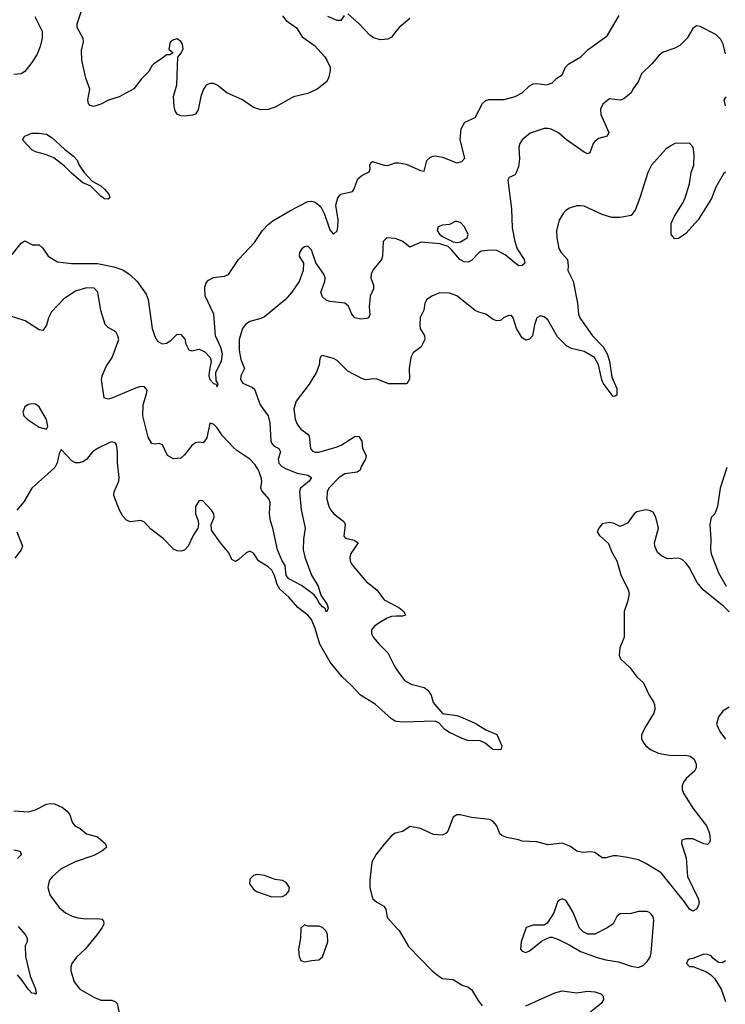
# Model space of a CAD drawing. Header units: inches. Extents: x 1384664 to 1536621, y 460766 to 646467.
# Tile 249 of 256: x 1487922 to 1491808, y 512226 to 517652. Entities that reach past the tile are written whole.
import ezdxf

# ---------------------------------------------------------------- set-up
doc = ezdxf.new("R2010")
doc.units = ezdxf.units.IN
doc.header["$MEASUREMENT"] = 0
doc.layers.add('B4581', color=7, linetype='Continuous')
doc.layers.add('B4591', color=7, linetype='Continuous')

msp = doc.modelspace()

# ---------------------------------------------------------------- linework, layer by layer
at = {"layer": 'B4581', "color": 5}
for points, elevation in [([(1489370, 517673.6), (1489390, 517648.4), (1489447.1, 517607.1), (1489478.7, 517558.7), (1489545, 517510), (1489600.4, 517450), (1489614.3, 517430), (1489631.6, 517390), (1489631.8, 517370), (1489623.5, 517330), (1489611.1, 517310), (1489559.6, 517270), (1489510, 517246.4), (1489430, 517226.9), (1489330, 517171), (1489290, 517156.6), (1489250, 517156.3), (1489210, 517169.2), (1489150, 517211.5), (1489063.8, 517250), (1489010, 517292.4), (1488990, 517301.3), (1488970, 517301.1), (1488950, 517291.8), (1488933.7, 517270), (1488919.7, 517230), (1488905.2, 517154.8), (1488890, 517132), (1488874.6, 517125.4), (1488830, 517121), (1488810, 517122.8), (1488790, 517131.3), (1488778.8, 517150), (1488773.7, 517173.7), (1488768.9, 517230), (1488786.9, 517293.1), (1488793.4, 517446.6), (1488810, 517465.2), (1488822, 517490), (1488818.4, 517518.4), (1488810, 517531.3), (1488790, 517546), (1488770, 517542), (1488753.2, 517530), (1488750, 517522), (1488744, 517490), (1488768, 517470), (1488750, 517458), (1488730, 517458.8), (1488703.6, 517436.4), (1488661.2, 517410), (1488650, 517398.8), (1488634, 517366), (1488592.9, 517327.1), (1488550, 517272), (1488470, 517228), (1488411.8, 517208.2), (1488370, 517186.5), (1488330, 517174), (1488310, 517179.3), (1488301.3, 517190), (1488297.4, 517210), (1488307.8, 517270), (1488286, 517330), (1488264.5, 517430), (1488263.1, 517483.1), (1488273.2, 517530), (1488271.1, 517548.9), (1488238.5, 517610), (1488239.1, 517630), (1488279.7, 517750)], 640), ([(1490000, 517594), (1489970, 517556.5), (1489950, 517545.5), (1489910, 517540.7), (1489870, 517551.8), (1489850, 517566.7), (1489791.5, 517630), (1489730, 517685.5)], 640), ([(1488006, 517670), (1488046.1, 517590), (1488046.1, 517550), (1488035.3, 517504.7), (1488017.7, 517462.3), (1487990, 517416.9), (1487950, 517366.4), (1487930, 517354), (1487890, 517350.4)], 640), ([(1489710, 517676), (1489690, 517648.5), (1489670, 517647.9), (1489619.3, 517670)], 640), ([(1487881.8, 516358.2), (1487930, 516421.2), (1487950, 516433.2), (1487992.5, 516412.5), (1488030, 516412.3), (1488050, 516393.2), (1488078.3, 516350), (1488130, 516318.8), (1488208, 516308), (1488350, 516309), (1488440.9, 516290), (1488490, 516274.6), (1488530, 516247.1), (1488570, 516209.8), (1488619.3, 516139.3), (1488629.2, 516110), (1488652, 515950), (1488666, 515906), (1488681.6, 515881.6), (1488706.7, 515866.7), (1488730, 515869.7), (1488755.1, 515884.9), (1488790, 515919.5), (1488810, 515917.6), (1488832.8, 515890), (1488836.3, 515870), (1488853.1, 515833.1), (1488870, 515828.3), (1488910, 515837.5), (1488942.5, 515822.5), (1488971, 515791), (1488977.5, 515770), (1488964.9, 515710), (1488963.7, 515690), (1488969.1, 515670), (1488990, 515646.6), (1489003.3, 515643.3), (1489010.3, 515629.7), (1489014.4, 515645.6), (1489003.6, 515663.6), (1489002, 515710), (1489033.7, 515770), (1489039.6, 515810), (1489030, 515846.3), (1489001.3, 515910), (1488991.9, 516030), (1488944, 516130), (1488942.2, 516177.8), (1488950, 516201.6), (1488962.5, 516217.5), (1488990, 516230.8), (1489050, 516238.9), (1489072.8, 516247.2), (1489127.9, 516330), (1489215.6, 516424.4), (1489259, 516490), (1489290, 516524.2), (1489316, 516544), (1489410, 516599.1), (1489510, 516649.9), (1489530, 516651.6), (1489550, 516645.9), (1489580.6, 516620.6), (1489600.5, 516580.5), (1489630, 516495.1), (1489651, 516470), (1489670, 516489), (1489674.9, 516510), (1489676.9, 516550), (1489664, 516630), (1489674.4, 516670), (1489690, 516691.6), (1489754.5, 516705.5), (1489762.8, 516717.2), (1489784, 516776), (1489805.9, 516794.1), (1489846, 516814), (1489851.6, 516830), (1489850.3, 516850), (1489855.8, 516864.2), (1489866, 516870), (1489930, 516851), (1489950, 516849.7), (1489990, 516863.7), (1490000, 516863.3)], 640), ([(1490000, 516443.2), (1489990, 516446.6), (1489944.7, 516450), (1489924, 516430), (1489920.4, 516350), (1489914.6, 516330), (1489867.1, 516272.9), (1489858.5, 516250), (1489856.1, 516230), (1489870.3, 516190), (1489870.3, 516170), (1489851.6, 516128.4), (1489846.7, 516070), (1489850, 516025.2), (1489842.4, 516010), (1489834.2, 516005.8), (1489798.5, 516001.5), (1489768.7, 516010), (1489751.1, 516030), (1489733.3, 516073.3), (1489712.3, 516090), (1489630, 516099.1), (1489610, 516106.3), (1489590, 516125.6), (1489581.3, 516150), (1489603.5, 516210), (1489604, 516230), (1489596.4, 516250), (1489553.3, 516313.3), (1489530, 516384), (1489510, 516404), (1489490, 516401.2), (1489476, 516390), (1489462.8, 516370), (1489461, 516350), (1489484.7, 516310), (1489482.8, 516270), (1489460.5, 516210), (1489421.6, 516150), (1489386.4, 516110), (1489270, 516015.1), (1489250, 516004.7), (1489190, 515988.5), (1489166.6, 515973.4), (1489148.4, 515950), (1489131, 515890), (1489130.9, 515830.9), (1489140.2, 515780.2), (1489160.7, 515730), (1489141, 515690), (1489138.8, 515670), (1489151, 515650), (1489204.7, 515624.7), (1489215.3, 515615.3), (1489245.7, 515530), (1489291, 515470), (1489300.5, 515430), (1489305.5, 515330), (1489310, 515316.4), (1489322.8, 515302.8), (1489348.7, 515288.7), (1489358.9, 515270), (1489346.4, 515230), (1489350, 515208.1), (1489366.4, 515190), (1489390, 515176.3), (1489450, 515153.2), (1489510, 515142.4), (1489530.2, 515130.2), (1489516.9, 515110), (1489469.1, 515070.9), (1489463.2, 515050), (1489471.9, 514951.9), (1489493.8, 514850), (1489485.2, 514790), (1489483.9, 514730), (1489492, 514690), (1489530, 514590.7), (1489566, 514530), (1489580.3, 514480.3), (1489615.8, 514430), (1489620.7, 514410), (1489614, 514390), (1489609.9, 514389.9), (1489605.6, 514405.6), (1489590, 514416.2), (1489570, 514440.7), (1489561.3, 514461.3), (1489543.1, 514483.1), (1489474.4, 514534.4), (1489404.7, 514570), (1489390, 514589.7), (1489384.2, 514644.2), (1489368.4, 514670), (1489342.9, 514730), (1489317, 514850), (1489303.2, 514890), (1489298.4, 514930), (1489301.1, 514990), (1489296.3, 515010), (1489256.1, 515056.1), (1489251.1, 515070), (1489255, 515110), (1489252.4, 515130), (1489236.7, 515170), (1489218.8, 515198.8), (1489190, 515231), (1489118.3, 515278.3), (1489097.3, 515297.3), (1489038.7, 515358.7), (1489010, 515403.7), (1488990, 515423.7), (1488970, 515428.7), (1488952.3, 515347.7), (1488936.2, 515323.8), (1488930, 515319.5), (1488910, 515323.6), (1488890, 515321.3), (1488870, 515306.3), (1488830, 515253.6), (1488810, 515235.6), (1488770, 515231.6), (1488737, 515250), (1488709.3, 515309.3), (1488690, 515317.2), (1488670, 515312.3), (1488650, 515317), (1488630, 515352), (1488599.9, 515470), (1488601.7, 515530), (1488621.4, 515590), (1488623.5, 515610), (1488610, 515628.3), (1488590, 515630.7), (1488570, 515625.7), (1488430, 515566), (1488410, 515561.5), (1488387.9, 515567.9), (1488372.9, 515670), (1488376.1, 515690), (1488398.7, 515741.3), (1488432.2, 515790), (1488467.6, 515890), (1488463.7, 515910), (1488451.5, 515931.5), (1488410, 515955.1), (1488392.9, 515972.9), (1488369.8, 516049.8), (1488352.8, 516150), (1488332.9, 516172.9), (1488290, 516174.1), (1488230, 516155.4), (1488166.3, 516113.7), (1488097.5, 516042.5), (1488081.1, 516010), (1488070, 515969.3), (1488050, 515939.5), (1488030, 515942.9), (1487953.2, 515993.2), (1487850, 516025.3)], 660), ([(1490000, 515645.7), (1489954.2, 515645.8), (1489890, 515671.1), (1489870, 515674), (1489830, 515667.1), (1489810, 515672.2), (1489730, 515715.6), (1489670, 515773.5), (1489650, 515784.4), (1489590, 515801.2), (1489582, 515798), (1489574.4, 515785.6), (1489572.4, 515750), (1489556.5, 515710), (1489515.6, 515644.4), (1489445, 515550), (1489432.4, 515507.6), (1489438.7, 515450), (1489450, 515423.7), (1489470, 515395.6), (1489508.7, 515368.7), (1489516.7, 515356.7), (1489523.2, 515290), (1489534.6, 515274.6), (1489550, 515268.7), (1489570, 515269.5), (1489670, 515298.8), (1489692.3, 515307.7), (1489770, 515357.1), (1489790, 515354.4), (1489807.3, 515330), (1489811, 515290), (1489830.2, 515250), (1489827.2, 515230), (1489803, 515190), (1489796.5, 515170), (1489780.4, 515159.6), (1489712.7, 515150), (1489681.8, 515130), (1489624.5, 515070), (1489615.9, 515050), (1489613.2, 515010), (1489624.2, 514970), (1489635.3, 514950), (1489651.7, 514930), (1489706.6, 514886.6), (1489713.8, 514870), (1489706.5, 514806.5), (1489715.8, 514795.8), (1489763.4, 514783.4), (1489786, 514770), (1489745.5, 514710), (1489741, 514690), (1489742.6, 514670), (1489751.4, 514650), (1489830, 514555.3), (1489889.5, 514509.5), (1489930, 514454.3), (1490000, 514418.3)], 680), ([(1490000, 513785), (1489990, 513786.3), (1489970, 513799.2), (1489879.8, 513879.8), (1489798.3, 513930), (1489750, 513983.8), (1489697.7, 514030), (1489632, 514112), (1489574.9, 514210), (1489550, 514298), (1489530, 514346.6), (1489510, 514369.9), (1489453.4, 514413.4), (1489404.8, 514470), (1489354.5, 514514.5), (1489339.6, 514539.6), (1489325.9, 514590), (1489310, 514618.9), (1489290, 514637.6), (1489238, 514670), (1489210, 514712.7), (1489190, 514722.7), (1489170, 514714), (1489130, 514677.6), (1489110, 514666.6), (1489090, 514677.2), (1489074.6, 514714.6), (1489027.8, 514770), (1488979.5, 514839.5), (1488976, 514870), (1488993.5, 514910), (1488991.4, 514930), (1488978.4, 514950), (1488930, 515001.3), (1488910, 515002.4), (1488891.4, 514970), (1488890.3, 514930), (1488906, 514890), (1488907.9, 514872.1), (1488904, 514850), (1488877.3, 514810), (1488850.6, 514750), (1488830, 514729.4), (1488810, 514723.7), (1488790, 514724.5), (1488770, 514735.1), (1488713, 514793), (1488643.7, 514843.7), (1488610, 514882.7), (1488590, 514892.7), (1488530, 514884.5), (1488510, 514894.5), (1488490, 514917), (1488471.3, 514950), (1488441.4, 515030), (1488443.1, 515050), (1488467.6, 515110), (1488469.8, 515130), (1488461.6, 515210), (1488461.6, 515270), (1488455.1, 515310), (1488450, 515319), (1488442, 515322), (1488430, 515325.2), (1488418, 515322), (1488350, 515289.4), (1488322.8, 515270), (1488290, 515229.3), (1488270, 515216), (1488250, 515209.6), (1488230, 515209.6), (1488210, 515220.7), (1488150, 515284), (1488139.3, 515260.7), (1488129.3, 515210), (1488115.7, 515184.3), (1487990, 515071.2), (1487944.5, 514995.5), (1487906.4, 514950)], 680), ([(1487906, 514830), (1487938.7, 514750), (1487930.3, 514730), (1487895, 514685)], 680), ([(1490000, 514364.3), (1489970, 514363.2), (1489945.8, 514354.2), (1489905.7, 514330), (1489876.4, 514310), (1489859.5, 514290), (1489859.5, 514270), (1489868.8, 514250), (1489901.6, 514210), (1489950, 514163.8), (1489986.2, 514090), (1490000, 514069.8)], 680), ([(1487890, 513292.4), (1487970, 513287.2), (1488010, 513297.6), (1488070, 513329.1), (1488090, 513332.6), (1488114, 513330), (1488158, 513310), (1488184.4, 513290), (1488197.6, 513270), (1488210.4, 513230), (1488225.5, 513210), (1488255.6, 513195.6), (1488290, 513165.7), (1488350, 513148.9), (1488394, 513110), (1488399.5, 513090), (1488375.3, 513070), (1488330, 513045.4), (1488227.9, 513012.1), (1488150, 512972.1), (1488103.7, 512930), (1488087.2, 512910), (1488080.3, 512890), (1488078, 512870), (1488088.7, 512830), (1488140.3, 512760.3), (1488174.9, 512730), (1488211.8, 512711.8), (1488243.4, 512703.4), (1488290, 512697.5), (1488350, 512699.7), (1488374.5, 512694.5), (1488383.7, 512683.7), (1488385.7, 512670), (1488376.9, 512650), (1488349, 512610), (1488283.7, 512530), (1488234.3, 512485.7), (1488210.3, 512450), (1488203.1, 512430), (1488203.6, 512410), (1488223.2, 512350), (1488254, 512310), (1488330, 512265.9), (1488370, 512249.5), (1488430, 512248.8), (1488450, 512238.9), (1488458.5, 512230), (1488471.4, 512170)], 680), ([(1490000, 513171.7), (1489990, 513169.2), (1489970, 513154), (1489930, 513109.2), (1489884, 513050), (1489862, 513010), (1489850.5, 512910), (1489850.5, 512870.5), (1489865.5, 512810), (1489888.3, 512788.3), (1489927.3, 512767.3), (1489938, 512750), (1489945.2, 512705.2), (1490000, 512645.3)], 720), ([(1487890, 513077), (1487924.7, 513070), (1487930.5, 513050), (1487910.7, 513030)], 660), ([(1487914, 512654), (1487951.8, 512610), (1487963.1, 512590), (1487964.4, 512570), (1487951.9, 512548.1), (1487953.8, 512490), (1487980.7, 512380.7), (1488010, 512311.3), (1488013.2, 512286.8), (1488010, 512282), (1488006.3, 512286.3), (1487990, 512287.6), (1487970, 512307), (1487936.8, 512356.8), (1487910, 512387.8)], 660)]:
    msp.add_lwpolyline(points, dxfattribs=dict(at, elevation=elevation))
for points, elevation in [([(1488410, 516663), (1488390, 516666), (1488370, 516680.4), (1488314.5, 516734.5), (1488270, 516753), (1488207, 516807), (1488170, 516845.6), (1488110, 516891.3), (1488064, 516910), (1488010, 516924.5), (1487990, 516936), (1487937.6, 516990), (1487949.8, 517010), (1487990, 517027.1), (1488027, 517027), (1488070, 517020.7), (1488102, 517002), (1488170, 516938.7), (1488219.5, 516899.5), (1488238.3, 516878.3), (1488250.5, 516850), (1488277.6, 516810), (1488322.2, 516762.2), (1488370, 516736.5), (1488390, 516718.9), (1488413.6, 516690), (1488419.3, 516670)], 620), ([(1487990, 515535.8), (1487969, 515531), (1487950, 515518), (1487939.3, 515490), (1487945.5, 515470), (1487963, 515450), (1488030, 515406.7), (1488070, 515396), (1488077, 515410), (1488070, 515449), (1488030, 515518), (1488010, 515534.3)], 680), ([(1489230, 512940.9), (1489210, 512936), (1489190, 512915.3), (1489187.7, 512890), (1489210, 512861), (1489227.3, 512847.3), (1489310, 512818.8), (1489370, 512820.7), (1489390, 512831), (1489405.2, 512850), (1489409, 512870), (1489390, 512897.2), (1489370, 512909), (1489330, 512913.2), (1489270, 512935.1)], 720), ([(1489490, 512664), (1489470, 512646), (1489468.2, 512590), (1489457.6, 512530), (1489460.9, 512490), (1489470, 512468.2), (1489490, 512460.4), (1489530, 512468.2), (1489570, 512470.8), (1489590, 512486.8), (1489619.5, 512570), (1489616.9, 512610), (1489609.6, 512630), (1489589, 512650), (1489570, 512656.3), (1489510, 512656)], 720)]:
    msp.add_lwpolyline(points, close=True, dxfattribs=dict(at, elevation=elevation))
at = {"layer": 'B4591', "color": 5}
for points, elevation in [([(1490000, 516863.3), (1490010, 516862.9), (1490050, 516855.4), (1490130, 516820.5), (1490150, 516817.2), (1490164.5, 516875.5), (1490184.5, 516895.5), (1490199.3, 516900.7), (1490210, 516902.7), (1490250, 516894.8), (1490330, 516863.9), (1490357.8, 516870), (1490372.8, 516890), (1490348.1, 516990), (1490352.8, 517050), (1490373.2, 517086.8), (1490430, 517113.6), (1490470.4, 517190), (1490490, 517206.3), (1490507.8, 517212.2), (1490590, 517212.6), (1490650.6, 517229.4), (1490689, 517250), (1490730, 517288.5), (1490750, 517298.3), (1490770, 517300.5), (1490825.8, 517294.2), (1490855.5, 517304.5), (1490881, 517330), (1490910, 517349.3), (1490928.2, 517390), (1490946.7, 517410), (1491012.1, 517447.9), (1491052.6, 517487.4), (1491157.1, 517562.9), (1491224.1, 517675.9)], 640), ([(1490070, 517659.7), (1490012.8, 517610), (1490000, 517594)], 640), ([(1491810, 517464), (1491796.6, 517516.6), (1491783.3, 517543.3), (1491755.3, 517570), (1491670, 517614), (1491650, 517619), (1491630, 517604), (1491598, 517550), (1491557.1, 517510), (1491530, 517495.1), (1491466.4, 517473.6), (1491443.4, 517456.6), (1491403.8, 517410), (1491346.2, 517353.8), (1491327.4, 517310), (1491298.7, 517270), (1491290, 517249.5), (1491270, 517232.7), (1491250, 517216), (1491230, 517208.3), (1491170, 517217), (1491132.8, 517187.2), (1491119.9, 517160.1), (1491122.6, 517130), (1491166.7, 517030), (1491157.3, 517010), (1491110, 516996.9), (1491090, 516980.7), (1491081.3, 516970), (1491061.4, 516918.6), (1491050, 516914), (1491030, 516922.7), (1490932.7, 516990), (1490890, 517028), (1490850, 517048.9), (1490830, 517053.3), (1490810, 517051.9), (1490733.6, 517026.4), (1490688.9, 516990), (1490676.1, 516970), (1490671.2, 516950), (1490673.9, 516886.1), (1490670, 516842), (1490650, 516798), (1490618, 516782), (1490611.3, 516768.7), (1490630.3, 516610.3), (1490633.8, 516506.2), (1490648.4, 516430), (1490661.5, 516390), (1490699.8, 516330), (1490704.2, 516310), (1490690, 516297.1), (1490670, 516295.8), (1490596.6, 516356.6), (1490550, 516380.7), (1490517.6, 516382.4), (1490463.8, 516376.2), (1490450, 516367.6), (1490410, 516324.7), (1490390, 516316.5), (1490370, 516317.8), (1490345.8, 516330), (1490302.7, 516382.7), (1490281.5, 516401.5), (1490236.4, 516416.4), (1490133.3, 516426.7), (1490070, 516398.7), (1490031.6, 516430), (1490010, 516439.7), (1490000, 516443.2)], 660), ([(1491810, 517178), (1491802, 517210), (1491813.2, 517226.8)], 660), ([(1491810, 516812.1), (1491797.7, 516802.3), (1491756.1, 516730), (1491732.8, 516667.2), (1491658.8, 516550), (1491590, 516473.3), (1491550, 516446), (1491530, 516445.2), (1491510, 516468.7), (1491509.8, 516529.8), (1491527.6, 516570), (1491575.9, 516644.1), (1491587.2, 516670), (1491611.4, 516748.6), (1491619.4, 516810), (1491634.7, 516850), (1491637.1, 516910), (1491631.7, 516950), (1491610, 516972.8), (1491530, 516969.5), (1491503.8, 516956.2), (1491481.1, 516938.9), (1491401.1, 516850), (1491380.7, 516810), (1491338, 516670), (1491313.7, 516606.3), (1491290, 516573.6), (1491230, 516561.7), (1491182.9, 516562.9), (1491130, 516578.9), (1491030, 516624.7), (1491010, 516626.3), (1490990, 516626), (1490950, 516613.3), (1490930, 516600.7), (1490915.3, 516584.7), (1490893.2, 516546.8), (1490878, 516490), (1490879.8, 516450), (1490892, 516392), (1490903.7, 516370), (1490939.3, 516330), (1490943.5, 516296.5), (1490941, 516270), (1490970, 516211.3), (1490994.7, 516090), (1490998.9, 516030), (1491007.2, 516010), (1491076.3, 515910), (1491135.1, 515850), (1491157.9, 515810), (1491170.1, 515770.1), (1491183.2, 515683.2), (1491210, 515620.5), (1491210, 515584), (1491202, 515578), (1491190, 515575.6), (1491135.8, 515650), (1491127.6, 515667.6), (1491108.9, 515750), (1491087.2, 515790), (1491030, 515822.9), (1490960.6, 515840.6), (1490934.1, 515854.1), (1490884.6, 515904.6), (1490830, 515998), (1490810, 516014.5), (1490790, 516019.7), (1490770.3, 516009.7), (1490757, 515970), (1490746, 515910), (1490730, 515892), (1490710, 515886.6), (1490690, 515899.3), (1490658.4, 515950), (1490639, 516010), (1490630, 516022), (1490610, 516021.2), (1490586, 516010), (1490570, 515994), (1490550, 515992.7), (1490530, 516000.9), (1490489.7, 516029.7), (1490450, 516039.8), (1490429.9, 516049.9), (1490330, 516131.2), (1490290, 516145.1), (1490250, 516146.6), (1490230, 516146), (1490194.8, 516130), (1490164, 516110), (1490153.4, 516090), (1490148.3, 516051.7), (1490128.4, 516011.6), (1490125.5, 515970), (1490128.5, 515948.5), (1490151.6, 515911.6), (1490153.4, 515890), (1490132.4, 515850), (1490090, 515816.9), (1490075.5, 515790), (1490066.4, 515730), (1490068.7, 515671.3), (1490054.4, 515645.6), (1490000, 515645.7)], 680), ([(1491815.9, 515184.1), (1491780.5, 515070), (1491764.9, 514970), (1491750.4, 514929.6), (1491730, 514908.7), (1491722.8, 514870), (1491728.5, 514790), (1491727.2, 514732.8), (1491730, 514708), (1491770, 514604.6), (1491813.1, 514530)], 720), ([(1491830, 514388.1), (1491799.1, 514419.1), (1491685.6, 514510), (1491653.3, 514550), (1491610, 514631.5), (1491590, 514659.4), (1491570, 514677.7), (1491550, 514685.6), (1491490, 514680.5), (1491456.9, 514696.9), (1491435.1, 514715.1), (1491419.6, 514750), (1491418.7, 514770), (1491439.8, 514850), (1491426.2, 514910), (1491410, 514938.9), (1491390, 514948.3), (1491370, 514950.9), (1491320.7, 514939.3), (1491306.8, 514930), (1491270, 514877.2), (1491230, 514859), (1491195.5, 514875.5), (1491170, 514881.2), (1491130, 514873.2), (1491111, 514850), (1491102.8, 514830), (1491116, 514810), (1491164.9, 514764.9), (1491181.7, 514721.7), (1491210.7, 514670), (1491232.8, 514592.8), (1491273.4, 514510), (1491278, 514490), (1491270.4, 514450), (1491250.4, 514390), (1491250.6, 514250), (1491227.3, 514190), (1491222.8, 514150), (1491230.8, 514130), (1491282, 514082), (1491320.7, 514030), (1491358, 513998), (1491388.5, 513930), (1491413.5, 513893.5), (1491418.5, 513878.5), (1491419.6, 513850), (1491414.3, 513830), (1491364.2, 513750), (1491347.2, 513710), (1491347.2, 513690), (1491355.3, 513670), (1491370.3, 513650), (1491395.8, 513630), (1491439.1, 513610), (1491510, 513597.6), (1491590, 513599.4), (1491613.9, 513593.9), (1491636.3, 513576.3), (1491647.9, 513550), (1491646.7, 513530), (1491638.3, 513510), (1491592.2, 513470), (1491578, 513450), (1491570.3, 513430), (1491570.3, 513410), (1491578, 513390), (1491630, 513307), (1491705, 513210), (1491720.2, 513170), (1491724.6, 513130), (1491721.7, 513118.3), (1491710, 513106.9), (1491690, 513111.1), (1491630, 513137.4), (1491590, 513138), (1491569, 513131), (1491567.4, 513112.6), (1491593, 513033), (1491600.2, 512930), (1491658.2, 512810), (1491663.6, 512790), (1491660.3, 512770), (1491650, 512749.6), (1491630, 512738.7), (1491610, 512749.6), (1491582.9, 512790), (1491454.6, 512950), (1491370, 513002.1), (1491330, 513021.5), (1491270, 513036), (1491210, 513043.5), (1491190, 513043.9), (1491150, 513032.8), (1491130, 513033.3), (1491090, 513062.6), (1491070, 513066.6), (1491022, 513062), (1490990, 513069.3), (1490955.2, 513095.2), (1490910, 513114), (1490830, 513105.3), (1490770, 513122), (1490690, 513124.5), (1490670, 513132.8), (1490605.3, 513145.3), (1490576.6, 513156.6), (1490566.3, 513166.3), (1490549.5, 513210), (1490530, 513233.6), (1490510, 513243.6), (1490410, 513256.4), (1490350, 513271.1), (1490329.1, 513270.9), (1490310, 513258), (1490280.3, 513179.7), (1490271.5, 513168.5), (1490250, 513158.9), (1490201.8, 513161.8), (1490130, 513194.3), (1490073.2, 513206.8), (1490030, 513179), (1490000, 513171.7)], 720), ([(1490000, 514418.3), (1490010, 514413.2), (1490037, 514390), (1490046.8, 514370), (1490030, 514365.3), (1490000, 514364.3)], 680), ([(1490000, 514069.8), (1490040.9, 514010), (1490078, 513990), (1490150, 513972.1), (1490170, 513957.8), (1490189.1, 513930), (1490199.6, 513890), (1490250, 513828.5), (1490330, 513817.4), (1490350, 513810.3), (1490430, 513776.1), (1490490, 513738.3), (1490550, 513712.7), (1490577.3, 513650), (1490572.4, 513627.6), (1490527, 513630), (1490485, 513665), (1490457.8, 513677.8), (1490390, 513679.1), (1490358.7, 513690), (1490285.6, 513725.6), (1490262.4, 513742.4), (1490230, 513776.9), (1490210, 513786.2), (1490030, 513781.1), (1490000, 513785)], 680), ([(1491830, 513864.5), (1491796.7, 513843.3), (1491770.5, 513810), (1491759.1, 513770), (1491777.1, 513730), (1491810, 513687.7)], 740), ([(1490000, 512645.3), (1490012.1, 512632.1), (1490064, 512544), (1490193.4, 512410), (1490230, 512380.3), (1490250, 512369), (1490310, 512363.6), (1490362, 512330), (1490390, 512322.8), (1490410, 512307.9), (1490446.6, 512246.6), (1490470, 512218.4)], 720), ([(1491810, 512464.7), (1491790, 512454.3), (1491770, 512456.9), (1491739.7, 512479.7), (1491730, 512492.3), (1491710, 512501.2), (1491690, 512502), (1491630, 512478), (1491610, 512475.3), (1491602, 512470), (1491594, 512450), (1491610, 512434), (1491630, 512434), (1491704.1, 512404.1), (1491728.5, 512388.5), (1491750, 512367.3), (1491785.5, 512310), (1491810, 512242)], 740), ([(1490710, 512218.3), (1490869.9, 512290.1), (1490910, 512300.1), (1490990, 512288.4), (1491050, 512297.6), (1491090, 512295.6), (1491123.4, 512283.4), (1491134.8, 512270), (1491137.3, 512250), (1491124.9, 512230), (1491060.4, 512179.6)], 720)]:
    msp.add_lwpolyline(points, dxfattribs=dict(at, elevation=elevation))
for points, elevation in [([(1490330, 516541), (1490320.7, 516539.3), (1490290, 516524.5), (1490250, 516520.7), (1490227.3, 516510), (1490220.5, 516490), (1490233.4, 516470), (1490250, 516457.1), (1490308.6, 516428.6), (1490330, 516424.9), (1490350, 516427.8), (1490387.3, 516450), (1490391.5, 516468.5), (1490372.4, 516510), (1490350, 516534.2)], 660), ([(1490910, 512807), (1490890, 512798), (1490884.4, 512790), (1490863.1, 512730), (1490826.4, 512673.6), (1490810, 512662.7), (1490750, 512662), (1490710.6, 512649.4), (1490684, 512570), (1490681, 512530), (1490690, 512518), (1490710, 512511.3), (1490730, 512521), (1490801.5, 512578.5), (1490844.5, 512595.5), (1490855.2, 512595.2), (1490890, 512583.8), (1490952.8, 512552.8), (1491010, 512517.1), (1491103.2, 512483.2), (1491150, 512470.3), (1491219.9, 512459.9), (1491290, 512435.5), (1491330, 512429.2), (1491358.4, 512441.6), (1491378.6, 512461.4), (1491393.9, 512486.1), (1491399.7, 512510), (1491414, 512690), (1491410, 512708.7), (1491401.6, 512721.6), (1491390, 512732.3), (1491376.6, 512736.6), (1491330, 512738.3), (1491290, 512726.3), (1491230, 512725.2), (1491210.5, 512709.5), (1491190.5, 512670), (1491162, 512650), (1491090, 512612.1), (1491051.9, 512611.9), (1491024.8, 512624.8), (1491005.8, 512645.8), (1490970, 512732), (1490950, 512767), (1490930, 512798)], 740)]:
    msp.add_lwpolyline(points, close=True, dxfattribs=dict(at, elevation=elevation))

doc.saveas('drawing.dxf')
